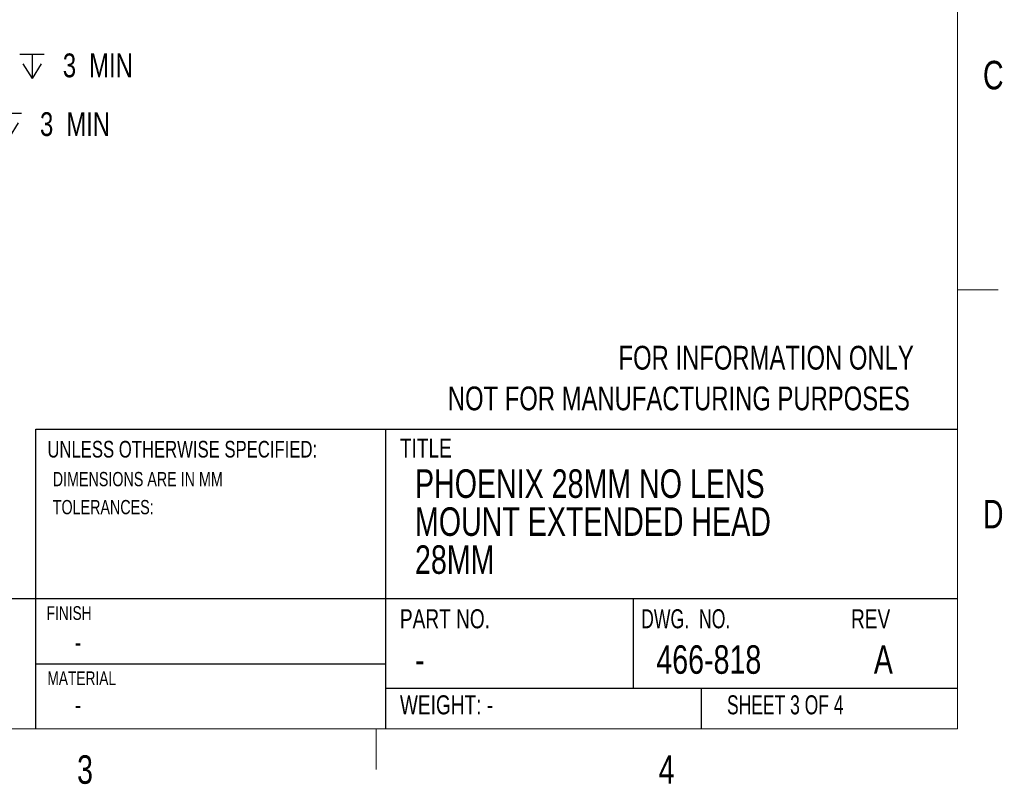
# Paper-space layout 'IX body' of a CAD drawing. Header units: millimetres. Extents: x 5 to 274, y 4 to 211.
# Tile 6 of 21: x 165 to 274, y 4 to 89. Entities that reach past the tile are written whole.
import ezdxf

# ---------------------------------------------------------------- set-up
doc = ezdxf.new("R2010")
doc.units = ezdxf.units.MM
doc.layers.add('DIMENSIONS', color=8, linetype='Continuous')
doc.layers.add('FORMAT', color=7, linetype='Continuous')
doc.styles.add('SLDTEXTSTYLE0', font='TXT', dxfattribs={"width": 0.75})
doc.styles.add('SLDTEXTSTYLE1', font='TXT', dxfattribs={"width": 0.6875})
doc.styles.add('SLDTEXTSTYLE2', font='TXT', dxfattribs={"width": 0.694444})
doc.styles.add('SLDTEXTSTYLE5', font='TXT', dxfattribs={"width": 0.675})
doc.styles.add('SLDTEXTSTYLE6', font='TXT', dxfattribs={"width": 0.678571})
doc.dimstyles.new('SLDDIMSTYLE9', dxfattribs={"dimtxt": 2.645833, "dimasz": 3.302, "dimexe": 0, "dimexo": 0.0625, "dimgap": 0.661458, "dimtad": 0, "dimtih": 1, "dimtoh": 1, "dimdec": 6, "dimrnd": 1e-09, "dimzin": 12, "dimdsep": 46, "dimtxsty": 'SLDTEXTSTYLE0', "dimsah": 1, "dimcen": 0, "dimadec": 0, "dimazin": 3, "dimtfac": 1, "dimtofl": 0, "dimtmove": 0, "dimatfit": 3, "dimfxl": 1, "dimfrac": 2, "dimtolj": 1, "dimtzin": 12, "dimarcsym": 0})

# ---------------------------------------------------------------- blocks, each defined once
blk = doc.blocks.new('SW_NOTE_0_12')
at = {"layer": 'FORMAT', "color": 0, "char_height": 3.175, "attachment_point": 1, "style": 'SLDTEXTSTYLE0'}
for s, insert in [('PHOENIX 28MM NO LENS', (0, 4.09)), ('MOUNT EXTENDED HEAD', (0, -0.14)), ('28MM', (0, -4.37))]:
    blk.add_mtext(s, dxfattribs=dict(at, insert=insert))
blk = doc.blocks.new('SW_NOTE_0_14')
at = {"layer": 'FORMAT', "color": 0, "attachment_point": 1, "style": 'SLDTEXTSTYLE0'}
for s, insert, char_height in [('UNLESS OTHERWISE SPECIFIED:', (0, 2.39), 1.8521), ('DIMENSIONS ARE IN MM', (0.6, -1.07), 1.5875), ('TOLERANCES:', (0.6, -4.19), 1.5875)]:
    blk.add_mtext(s, dxfattribs=dict(at, insert=insert, char_height=char_height))
blk = doc.blocks.new('SW_NOTE_0_15')
at = {"layer": 'FORMAT', "color": 0, "char_height": 2.6458, "attachment_point": 3, "style": 'SLDTEXTSTYLE0'}
for s, insert in [('FOR INFORMATION ONLY', (41.75, 3.41)), ('NOT FOR MANUFACTURING PURPOSES', (41.32, -1.12))]:
    blk.add_mtext(s, dxfattribs=dict(at, insert=insert))
blk = doc.blocks.new('SW_SYMBOL_HOLE_DEPTH')
at = {"layer": 'DIMENSIONS', "color": 0}
for p, q in [((0, 875), (800, 875)), ((400, 875), (400, 75)), ((100, 555), (400, 75)), ((700, 555), (400, 75))]:
    blk.add_line(p, q, dxfattribs=at)
blk = doc.blocks.new('_D_50')
at = {"layer": 'DIMENSIONS'}
for p, q in [((130.55, 68.23), (139.71, 84.09)), ((139.71, 84.09), (146.06, 84.09))]:
    blk.add_line(p, q, dxfattribs=at)
blk.add_solid([(130.55, 68.23), (132.64, 70.84), (131.76, 71.35)], dxfattribs=at)
at = {"layer": 'DIMENSIONS', "xscale": 0.0033796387, "yscale": 0.0033796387, "zscale": 0.0033796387}
blk.add_blockref('SW_SYMBOL_HOLE_DEPTH', (164.79, 82.36), dxfattribs=at)
at = {"layer": 'DIMENSIONS', "attachment_point": 1}
for s, insert, char_height, style in [('2X M2 - 6H', (146.06, 85.4), 2.646, 'SLDTEXTSTYLE5'), ('3', (169.57, 85.4), 2.65, 'SLDTEXTSTYLE0'), ('MIN', (172.5, 85.4), 2.646, 'SLDTEXTSTYLE0')]:
    blk.add_mtext(s, dxfattribs=dict(at, insert=insert, char_height=char_height, style=style))
blk = doc.blocks.new('_D_51')
at = {"layer": 'DIMENSIONS'}
for p, q in [((130.95, 62.56), (142.24, 77.55)), ((142.24, 77.55), (148.59, 77.55))]:
    blk.add_line(p, q, dxfattribs=at)
blk.add_solid([(130.95, 62.56), (133.34, 64.89), (132.53, 65.51)], dxfattribs=at)
at = {"layer": 'DIMENSIONS', "xscale": 0.0033796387, "yscale": 0.0033796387, "zscale": 0.0033796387}
blk.add_blockref('SW_SYMBOL_HOLE_DEPTH', (162.25, 75.81), dxfattribs=at)
at = {"layer": 'DIMENSIONS', "attachment_point": 1}
for s, insert, char_height, style in [('M3 - 6H', (148.59, 78.86), 2.646, 'SLDTEXTSTYLE6'), ('3', (167.03, 78.86), 2.65, 'SLDTEXTSTYLE0'), ('MIN', (169.96, 78.86), 2.646, 'SLDTEXTSTYLE0')]:
    blk.add_mtext(s, dxfattribs=dict(at, insert=insert, char_height=char_height, style=style))

psp = doc.layouts.new('IX body')

# ---------------------------------------------------------------- linework, layer by layer
at = {"layer": 'FORMAT', "color": 7, "linetype": 'Continuous', "lineweight": 18}
for p, q in [((269.2, 205.7), (269.2, 10.2)), ((269.2, 59.075), (273.725, 59.075)), ((269.2, 10.2), (10.2, 10.2)), ((204.45, 10.2), (204.45, 5.675))]:
    psp.add_line(p, q, dxfattribs=at)
at = {"layer": 'FORMAT'}
for p, q in [((166.5519565, 10.2), (166.5519565, 43.5827488)), ((166.5519565, 43.5827488), (269.2, 43.5827488)), ((205.4867008, 43.5827488), (205.4867008, 10.2)), ((10.2, 24.7144932), (269.2, 24.7144932)), ((233.0714232, 24.7144932), (233.0714232, 14.7216253)), ((166.5519565, 17.4572466), (205.4867008, 17.4572466)), ((205.4867008, 14.7216253), (269.2, 14.7216253)), ((240.6422173, 14.7216253), (240.6422173, 10.2))]:
    psp.add_line(p, q, dxfattribs=at)

# ---------------------------------------------------------------- block references
at = {"layer": 'FORMAT', "color": 7}
psp.add_blockref('SW_NOTE_0_15', (222.5686678, 49.4419192), dxfattribs=at)
at = {"layer": 'FORMAT'}
for name, p in [('SW_NOTE_0_14', (167.8509651, 39.8785538)), ('SW_NOTE_0_12', (208.7832485, 35.0098472))]:
    psp.add_blockref(name, p, dxfattribs=at)

# ---------------------------------------------------------------- texts
for s, insert, char_height, attachment_point, style in [('C', (273.1669271, 84.5786233), 3.175, 2, 'SLDTEXTSTYLE0'), ('TITLE', (207.1038739, 42.5291754), 2.11666667, 1, 'SLDTEXTSTYLE0'), ('D', (273.1621499, 35.7036233), 3.175, 2, 'SLDTEXTSTYLE0'), ('FINISH', (167.7639895, 23.8648117), 1.524, 1, 'SLDTEXTSTYLE0'), ('PART NO.', (207.1038739, 23.5221796), 2.11666667, 1, 'SLDTEXTSTYLE0'), ('DWG.  NO.', (233.9544708, 23.5221796), 2.11666667, 1, 'SLDTEXTSTYLE2'), ('REV', (257.3329185, 23.5221796), 2.11666667, 1, 'SLDTEXTSTYLE0'), ('-', (170.9020139, 20.9053458), 2.1166667, 1, 'SLDTEXTSTYLE0'), ('466-818', (235.6520139, 19.513011), 3.175, 1, 'SLDTEXTSTYLE0'), ('A', (259.8678275, 19.513011), 3.175, 1, 'SLDTEXTSTYLE0'), ('-', (208.7832485, 19.513011), 3.175, 1, 'SLDTEXTSTYLE0'), ('MATERIAL', (167.8509651, 16.6105479), 1.524, 1, 'SLDTEXTSTYLE0'), ('WEIGHT: -', (207.1038739, 13.94128), 2.11666667, 1, 'SLDTEXTSTYLE0'), ('SHEET 3 OF 4', (243.5190494, 13.94128), 2.116666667, 1, 'SLDTEXTSTYLE1'), ('-', (170.9020139, 13.9412801), 2.1166667, 1, 'SLDTEXTSTYLE0'), ('3', (172.0430295, 7.2661233), 3.175, 2, 'SLDTEXTSTYLE0'), ('4', (236.7930295, 7.2661233), 3.175, 2, 'SLDTEXTSTYLE0')]:
    psp.add_mtext(s, dxfattribs=dict(at, insert=insert, char_height=char_height, attachment_point=attachment_point, style=style))

# ---------------------------------------------------------------- dimensions: what is measured, and where the dimension line sits
at = {"layer": 'DIMENSIONS'}
for p1, p2, text, picture, middle in [((129.5491738, 66.4993977), (130.5491738, 68.2314485), '2X M2 - 6H {\\fGDT;x} 3\\P', '_D_50', (162.5950905, 84.0910031)), ((129.1464929, 60.1674385), (130.9518548, 62.5634077), 'M3 - 6H {\\fGDT;x} 3\\P', '_D_51', (162.5950905, 77.5493175))]:
    dim = psp.add_diameter_dim_2p(p1=p1, p2=p2, text=text, dimstyle='SLDDIMSTYLE9', override={"dimpost": '<>'}, dxfattribs=at)
    dim.commit()
    dim.dimension.update_dxf_attribs({"geometry": picture, "text_midpoint": middle, "dimtype": 163})

doc.saveas('drawing.dxf')
